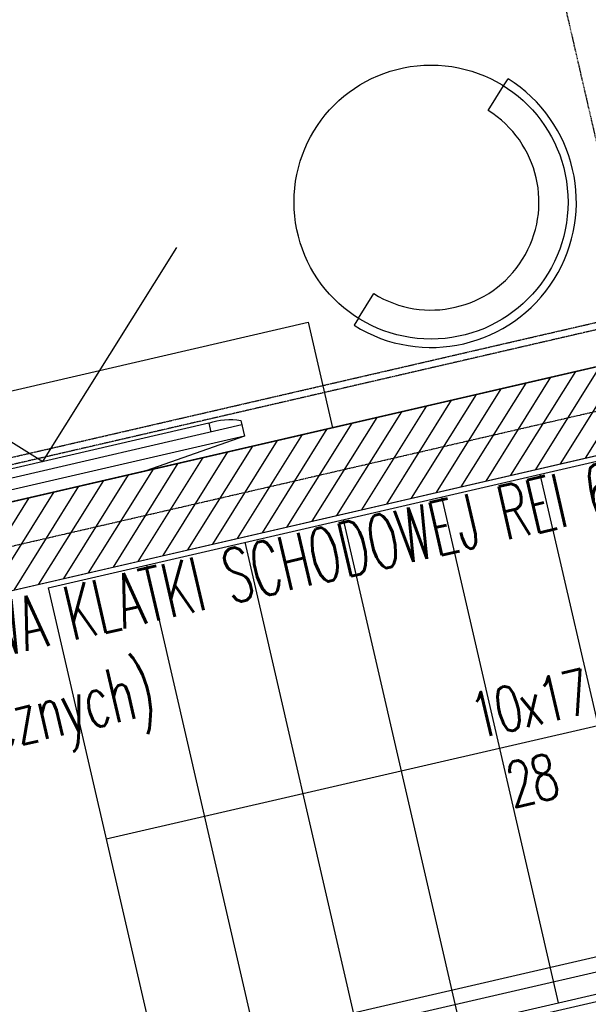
# Model space of a CAD drawing. Header units: millimetres. Extents: x 69081 to 158617, y -37521 to -9534.
# Tile 92 of 256: x 111371 to 111529, y -20267 to -19994. Entities that reach past the tile are written whole.
import ezdxf

# ---------------------------------------------------------------- set-up
doc = ezdxf.new("R2010")
doc.units = ezdxf.units.MM
for name, pattern in [('DASHED2', [0.375, 0.25, -0.125]), ('DO', [0.7999999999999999, 0.6, -0.1, 0, -0.1]), ('KRESKOWA-SREDNIA', [0.2, 0.12, -0.08])]:
    doc.linetypes.add(name, pattern=pattern)
for name, color, linetype in [('A-ARM', 8, 'Continuous'), ('A-MEB', 8, 'Continuous'), ('A-OSI', 8, 'DO'), ('A-SCH', 1, 'Continuous'), ('A-SCI', 7, 'Continuous'), ('B-widok', 9, 'Continuous'), ('JS_DŹWIG', 8, 'Continuous'), ('JS_p.poż.', 240, 'Continuous'), ('JS_SUFIT PODWIESZONY', 40, 'Continuous'), ('R-----OP', 1, 'Continuous')]:
    doc.layers.add(name, color=color, linetype=linetype)
doc.styles.add('ROMANS', font='romans.shx', dxfattribs={"height": 1})
doc.styles.get("Standard").update_dxf_attribs({"font": 'arial.ttf'})

# ---------------------------------------------------------------- blocks, each defined once
blk = doc.blocks.new('tv 50 cali')
at = {"layer": 'A-MEB'}
for p, q in [((57768.44425598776, -31219.84739304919), (57797.19804988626, -31216.64739304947)), ((57851.69046208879, -31216.64739304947), (57797.19804988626, -31216.64739304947)), ((57880.44425598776, -31219.84739304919), (57851.69046208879, -31216.64739304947)), ((57768.44425598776, -31224.29739304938), (57768.44425598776, -31219.84739304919)), ((57880.44425598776, -31219.84739304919), (57768.44425598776, -31219.84739304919)), ((57880.44425598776, -31224.29739304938), (57880.44425598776, -31219.84739304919)), ((57880.44425598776, -31223.04739304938), (57768.44425598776, -31223.04739304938)), ((57777.19804988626, -31225.54739304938), (57777.19804988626, -31223.04739304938)), ((57871.69046208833, -31225.54739304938), (57871.69046208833, -31223.04739304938)), ((57871.69046208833, -31225.54739304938), (57777.19804988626, -31225.54739304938))]:
    blk.add_line(p, q, dxfattribs=at)
blk.add_lwpolyline([(57774.94678130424, -31275.04486773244), (57824.4442559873, -31225.54739304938), (57873.94173067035, -31275.04486773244)], dxfattribs=at)
for centre, radius, start, end in [((57775.00960141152, -31209.59661152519), 16.10020925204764, 245.9345378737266, 277.8122104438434), ((57873.87891056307, -31209.59661152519), 16.10020925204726, 262.1877895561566, 294.0654621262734)]:
    blk.add_arc(centre, radius, start, end, dxfattribs=at)
blk = doc.blocks.new('LD_20081007085108_00000003')
for p, q in [((35, 40), (-35, 40)), ((-35, 40), (-35, 3)), ((35, 3), (35, 40)), ((40, 0), (-40, 0)), ((-40, 0), (-40, -5)), ((40, -5), (40, 0)), ((-40, -5), (40, -5)), ((15.5, -5), (-15.5, -5)), ((-15.5, -5), (-15.5, -5.25)), ((-15.5, -5.25), (15.5, -5.25)), ((15.5, -5.25), (15.5, -5))]:
    blk.add_line(p, q)
blk = doc.blocks.new('dzwig')
at = {"layer": 'JS_DŹWIG'}
h = blk.add_hatch(color=256, dxfattribs=at)
h.dxf.hatch_style = 1
edge = h.paths.add_edge_path()
edge.add_arc((31131.41491190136, -25105.22496340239), 8.483013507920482, 201.4432790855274, 67.19125009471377)
edge.add_line((31134.70340607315, -25097.40528794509), (31132.02374975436, -25098.64127885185))
edge.add_arc((31131.41491190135, -25105.22496340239), 6.611776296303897, 206.3619893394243, 84.71649884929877, ccw=False)
edge.add_line((31125.49071710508, -25108.16086220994), (31123.51909313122, -25108.32618318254))
for p, q in [((31035.21227706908, -25177.23528051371), (31035.21227706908, -25012.23528051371)), ((31035.21227706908, -25012.23528051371), (31285.21227706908, -25012.23528051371)), ((31076.96227706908, -25012.23528051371), (31076.96227706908, -25012.63528051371)), ((31086.96227706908, -25012.23528051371), (31076.96227706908, -25012.23528051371)), ((31076.96227706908, -25012.63528051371), (31086.96227706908, -25012.63528051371)), ((31081.16227706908, -25012.63528051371), (31079.46227706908, -25012.63528051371)), ((31079.46227706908, -25012.63528051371), (31079.46227706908, -25015.73528051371)), ((31082.76227706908, -25012.63528051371), (31081.16227706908, -25012.63528051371)), ((31081.16227706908, -25015.73528051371), (31081.16227706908, -25012.63528051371)), ((31084.46227706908, -25012.63528051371), (31082.76227706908, -25012.63528051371)), ((31082.76227706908, -25012.63528051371), (31082.76227706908, -25015.73528051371)), ((31084.46227706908, -25015.73528051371), (31084.46227706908, -25012.63528051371)), ((31086.96227706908, -25012.63528051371), (31086.96227706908, -25012.23528051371)), ((31223.46227706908, -25012.23528051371), (31223.46227706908, -25012.63528051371)), ((31233.46227706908, -25012.23528051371), (31223.46227706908, -25012.23528051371)), ((31223.46227706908, -25012.63528051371), (31233.46227706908, -25012.63528051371)), ((31227.66227706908, -25012.63528051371), (31225.96227706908, -25012.63528051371)), ((31225.96227706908, -25012.63528051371), (31225.96227706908, -25015.73528051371)), ((31229.26227706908, -25012.63528051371), (31227.66227706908, -25012.63528051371)), ((31227.66227706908, -25015.73528051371), (31227.66227706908, -25012.63528051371)), ((31230.96227706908, -25012.63528051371), (31229.26227706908, -25012.63528051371)), ((31229.26227706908, -25012.63528051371), (31229.26227706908, -25015.73528051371)), ((31230.96227706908, -25015.73528051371), (31230.96227706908, -25012.63528051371)), ((31233.46227706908, -25012.63528051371), (31233.46227706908, -25012.23528051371)), ((31285.21227706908, -25012.23528051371), (31285.21227706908, -25054.23528051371)), ((31085.71227706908, -25015.73528051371), (31078.21227706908, -25015.73528051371)), ((31078.21227706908, -25015.73528051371), (31078.21227706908, -25035.28528051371)), ((31085.71227706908, -25035.28528051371), (31085.71227706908, -25015.73528051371)), ((31094.61227706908, -25015.58528051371), (31094.61227706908, -25031.58528051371)), ((31101.61227706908, -25015.58528051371), (31094.61227706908, -25015.58528051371)), ((31101.61227706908, -25015.98528051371), (31101.61227706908, -25015.58528051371)), ((31155.21227706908, -25033.68528051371), (31155.21227706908, -25013.48528051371)), ((31215.81227706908, -25015.58528051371), (31208.81227706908, -25015.58528051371)), ((31208.81227706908, -25015.58528051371), (31208.81227706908, -25015.98528051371)), ((31215.81227706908, -25031.58528051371), (31215.81227706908, -25015.58528051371)), ((31232.21227706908, -25015.73528051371), (31224.71227706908, -25015.73528051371)), ((31224.71227706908, -25015.73528051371), (31224.71227706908, -25035.28528051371)), ((31232.21227706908, -25035.28528051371), (31232.21227706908, -25015.73528051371)), ((31093.60170018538, -25017.57858285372), (31090.60251061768, -25021.7774472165)), ((31090.62285395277, -25021.7919781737), (31093.62204352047, -25017.59311381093)), ((31093.62204352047, -25017.59311381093), (31093.60170018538, -25017.57858285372)), ((31094.61227706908, -25017.58528051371), (31093.61227706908, -25017.58528051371)), ((31093.61227706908, -25017.58528051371), (31093.61227706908, -25029.58528051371)), ((31094.61227706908, -25029.58528051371), (31094.61227706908, -25017.58528051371)), ((31095.01227706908, -25031.18528051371), (31095.01227706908, -25015.98528051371)), ((31095.01227706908, -25015.98528051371), (31101.61227706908, -25015.98528051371)), ((31208.81227706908, -25015.98528051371), (31215.41227706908, -25015.98528051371)), ((31215.41227706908, -25015.98528051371), (31215.41227706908, -25031.18528051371)), ((31216.81227706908, -25017.58528051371), (31215.81227706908, -25017.58528051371)), ((31215.81227706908, -25017.58528051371), (31215.81227706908, -25029.58528051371)), ((31216.82285395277, -25017.57858285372), (31216.80251061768, -25017.59311381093)), ((31216.80251061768, -25017.59311381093), (31219.80170018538, -25021.7919781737)), ((31216.81227706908, -25029.58528051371), (31216.81227706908, -25017.58528051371)), ((31219.82204352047, -25021.7774472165), (31216.82285395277, -25017.57858285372)), ((31085.71227706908, -25023.63528051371), (31224.71227706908, -25023.63528051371)), ((31090.60251061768, -25021.7774472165), (31090.62285395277, -25021.7919781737)), ((31090.61227706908, -25021.76028051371), (31090.61227706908, -25022.11028051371)), ((31093.61227706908, -25021.76028051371), (31090.61227706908, -25021.76028051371)), ((31090.61227706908, -25022.11028051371), (31093.61227706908, -25022.11028051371)), ((31093.61227706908, -25022.11028051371), (31093.61227706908, -25021.76028051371)), ((31219.81227706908, -25021.76028051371), (31216.81227706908, -25021.76028051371)), ((31216.81227706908, -25021.76028051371), (31216.81227706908, -25022.11028051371)), ((31216.81227706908, -25022.11028051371), (31219.81227706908, -25022.11028051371)), ((31219.80170018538, -25021.7919781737), (31219.82204352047, -25021.7774472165)), ((31219.81227706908, -25022.11028051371), (31219.81227706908, -25021.76028051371)), ((31263.91226620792, -25022.73528051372), (31263.91226620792, -25158.73528051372)), ((31271.41226620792, -25022.73528051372), (31263.91226620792, -25022.73528051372)), ((31271.41226620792, -25158.73528051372), (31271.41226620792, -25022.73528051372)), ((31274.41226620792, -25158.73528051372), (31274.41226620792, -25022.73528051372)), ((31274.41226620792, -25022.73528051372), (31281.91226620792, -25022.73528051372)), ((31281.91226620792, -25022.73528051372), (31281.91226620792, -25158.73528051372)), ((31090.62285395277, -25025.37858285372), (31090.60251061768, -25025.39311381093)), ((31090.60251061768, -25025.39311381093), (31093.60170018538, -25029.5919781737)), ((31090.61227706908, -25025.06028051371), (31090.61227706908, -25025.41028051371)), ((31093.61227706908, -25025.06028051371), (31090.61227706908, -25025.06028051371)), ((31090.61227706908, -25025.41028051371), (31093.61227706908, -25025.41028051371)), ((31093.62204352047, -25029.5774472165), (31090.62285395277, -25025.37858285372)), ((31093.61227706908, -25025.41028051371), (31093.61227706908, -25025.06028051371)), ((31219.80170018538, -25025.37858285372), (31216.80251061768, -25029.5774472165)), ((31219.81227706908, -25025.06028051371), (31216.81227706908, -25025.06028051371)), ((31216.81227706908, -25025.06028051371), (31216.81227706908, -25025.41028051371)), ((31216.81227706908, -25025.41028051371), (31219.81227706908, -25025.41028051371)), ((31216.82285395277, -25029.5919781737), (31219.82204352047, -25025.39311381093)), ((31219.82204352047, -25025.39311381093), (31219.80170018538, -25025.37858285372)), ((31219.81227706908, -25025.41028051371), (31219.81227706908, -25025.06028051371)), ((31093.60170018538, -25029.5919781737), (31093.62204352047, -25029.5774472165)), ((31093.61227706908, -25029.58528051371), (31094.61227706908, -25029.58528051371)), ((31094.61227706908, -25031.58528051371), (31101.61227706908, -25031.58528051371)), ((31101.61227706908, -25031.18528051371), (31095.01227706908, -25031.18528051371)), ((31101.61227706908, -25031.58528051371), (31101.61227706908, -25031.18528051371)), ((31215.41227706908, -25031.18528051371), (31208.81227706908, -25031.18528051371)), ((31208.81227706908, -25031.18528051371), (31208.81227706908, -25031.58528051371)), ((31208.81227706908, -25031.58528051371), (31215.81227706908, -25031.58528051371)), ((31215.81227706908, -25029.58528051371), (31216.81227706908, -25029.58528051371)), ((31216.80251061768, -25029.5774472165), (31216.82285395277, -25029.5919781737)), ((31224.71227706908, -25034.73528051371), (31085.71227706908, -25034.73528051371)), ((31085.71227706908, -25034.73528051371), (31085.71227706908, -25035.28528051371)), ((31224.71227706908, -25035.28528051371), (31224.71227706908, -25034.73528051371)), ((31078.21227706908, -25035.38528051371), (31078.21227706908, -25037.73528051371)), ((31078.21227706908, -25037.73528051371), (31085.71227706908, -25037.73528051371)), ((31085.71227706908, -25035.38528051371), (31085.71227706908, -25037.73528051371)), ((31085.71227706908, -25037.73528051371), (31085.71227706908, -25035.38528051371)), ((31085.71227706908, -25037.73528051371), (31224.71227706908, -25037.73528051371)), ((31181.71227706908, -25037.73528051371), (31177.21227706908, -25037.73528051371)), ((31224.71227706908, -25037.73528051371), (31224.71227706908, -25035.38528051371)), ((31224.71227706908, -25035.38528051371), (31224.71227706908, -25037.73528051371)), ((31224.71227706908, -25037.73528051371), (31232.21227706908, -25037.73528051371)), ((31232.21227706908, -25037.73528051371), (31232.21227706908, -25035.38528051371)), ((31155.21227706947, -25174.33494437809), (31155.21227706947, -25038.83494437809)), ((31177.21227706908, -25177.23528051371), (31177.21227706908, -25038.73528051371)), ((31057.71227706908, -25049.03528051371), (31057.71227706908, -25042.03528051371)), ((31057.71227706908, -25042.03528051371), (31064.71227706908, -25042.03528051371)), ((31064.71227706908, -25042.03528051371), (31064.71227706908, -25049.03528051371)), ((31149.01227706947, -25066.83494437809), (31149.01227706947, -25042.83494437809)), ((31149.01227706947, -25042.83494437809), (31161.41227706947, -25042.83494437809)), ((31161.41227706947, -25042.83494437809), (31161.41227706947, -25066.83494437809)), ((31163.71227706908, -25042.58528051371), (31163.21227706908, -25042.58528051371)), ((31163.21227706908, -25042.58528051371), (31163.21227706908, -25046.58528051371)), ((31163.71227706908, -25047.08528051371), (31163.71227706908, -25042.58528051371)), ((31168.71932665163, -25040.63455011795), (31173.71932665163, -25040.63455011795)), ((31171.20557940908, -25045.72470363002), (31175.40444377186, -25042.72551406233)), ((31175.41897472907, -25042.74585739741), (31171.2201103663, -25045.74504696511)), ((31173.71932665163, -25040.63455011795), (31179.71932665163, -25040.63455011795)), ((31175.38727706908, -25042.73528051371), (31175.73727706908, -25042.73528051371)), ((31175.38727706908, -25045.73528051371), (31175.38727706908, -25042.73528051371)), ((31175.40444377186, -25042.72551406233), (31175.41897472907, -25042.74585739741)), ((31175.73727706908, -25042.73528051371), (31175.73727706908, -25045.73528051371)), ((31178.68727706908, -25042.73528051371), (31179.03727706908, -25042.73528051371)), ((31178.68727706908, -25045.73528051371), (31178.68727706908, -25042.73528051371)), ((31179.00557940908, -25042.74585739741), (31179.02011036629, -25042.72551406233)), ((31183.20444377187, -25045.74504696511), (31179.00557940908, -25042.74585739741)), ((31179.02011036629, -25042.72551406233), (31183.21897472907, -25045.72470363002)), ((31179.03727706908, -25042.73528051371), (31179.03727706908, -25045.73528051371)), ((31179.71932665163, -25040.63455011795), (31184.71932665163, -25040.63455011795)), ((31191.21227706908, -25042.58528051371), (31190.71227706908, -25042.58528051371)), ((31190.71227706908, -25042.58528051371), (31190.71227706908, -25047.08528051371)), ((31191.21227706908, -25046.58528051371), (31191.21227706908, -25042.58528051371)), ((31245.71227706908, -25042.03528051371), (31245.71227706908, -25049.03528051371)), ((31252.71227706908, -25042.03528051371), (31245.71227706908, -25042.03528051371)), ((31252.71227706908, -25049.03528051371), (31252.71227706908, -25042.03528051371)), ((31058.46227706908, -25045.83528051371), (31058.46227706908, -25045.23528051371)), ((31058.46227706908, -25045.23528051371), (31154.36227706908, -25045.23528051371)), ((31154.36227706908, -25045.83528051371), (31058.46227706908, -25045.83528051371)), ((31154.36227706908, -25045.23528051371), (31154.36227706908, -25045.83528051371)), ((31171.2201103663, -25045.74504696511), (31171.20557940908, -25045.72470363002)), ((31171.21227706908, -25046.73528051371), (31171.21227706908, -25045.73528051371)), ((31171.21227706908, -25045.73528051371), (31183.21227706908, -25045.73528051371)), ((31179.03727706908, -25045.73528051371), (31178.68727706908, -25045.73528051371)), ((31183.21897472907, -25045.72470363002), (31183.20444377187, -25045.74504696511)), ((31183.21227706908, -25045.73528051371), (31183.21227706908, -25046.73528051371)), ((31251.96227706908, -25045.23528051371), (31200.06227706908, -25045.23528051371)), ((31200.06227706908, -25045.23528051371), (31200.06227706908, -25045.83528051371)), ((31200.06227706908, -25045.83528051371), (31201.36227706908, -25045.83528051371)), ((31200.06227706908, -25045.83528051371), (31251.96227706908, -25045.83528051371)), ((31203.06227706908, -25045.83528051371), (31206.06227706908, -25045.83528051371)), ((31251.96227706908, -25045.83528051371), (31251.96227706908, -25045.23528051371)), ((31057.71227706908, -25048.33528051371), (31064.71227706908, -25048.33528051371)), ((31147.21227706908, -25047.08528051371), (31147.21227706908, -25048.08528051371)), ((31207.21227706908, -25047.08528051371), (31147.21227706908, -25047.08528051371)), ((31147.21227706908, -25048.08528051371), (31207.21227706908, -25048.08528051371)), ((31163.21227706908, -25046.58528051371), (31159.21227706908, -25046.58528051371)), ((31159.21227706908, -25046.58528051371), (31159.21227706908, -25047.08528051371)), ((31159.21227706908, -25047.08528051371), (31163.71227706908, -25047.08528051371)), ((31187.71227706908, -25046.73528051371), (31166.71227706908, -25046.73528051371)), ((31166.71227706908, -25046.73528051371), (31166.71227706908, -25049.93528051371)), ((31184.21227706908, -25048.08528051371), (31170.21227706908, -25048.08528051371)), ((31170.21227706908, -25048.08528051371), (31170.21227706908, -25049.93528051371)), ((31183.21227706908, -25046.73528051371), (31171.21227706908, -25046.73528051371)), ((31176.38732502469, -25046.02745444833), (31176.38732502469, -25051.02745444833)), ((31184.21227706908, -25049.93528051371), (31184.21227706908, -25048.08528051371)), ((31187.71227706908, -25049.93528051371), (31187.71227706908, -25046.73528051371)), ((31190.71227706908, -25047.08528051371), (31195.21227706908, -25047.08528051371)), ((31195.21227706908, -25046.58528051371), (31191.21227706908, -25046.58528051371)), ((31195.21227706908, -25047.08528051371), (31195.21227706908, -25046.58528051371)), ((31207.21227706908, -25048.08528051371), (31207.21227706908, -25047.08528051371)), ((31252.71227706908, -25048.33528051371), (31245.71227706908, -25048.33528051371)), ((31155.21227706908, -25049.93528051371), (31049.91227706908, -25049.93528051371)), ((31049.91227706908, -25049.93528051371), (31049.91227706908, -25160.53528051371)), ((31050.21227706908, -25160.23528051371), (31050.21227706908, -25050.23528051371)), ((31050.21227706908, -25050.23528051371), (31155.21227706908, -25050.23528051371)), ((31064.71227706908, -25049.03528051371), (31057.71227706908, -25049.03528051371)), ((31260.51227706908, -25049.93528051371), (31155.21227706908, -25049.93528051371)), ((31155.21227706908, -25050.23528051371), (31260.21227706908, -25050.23528051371)), ((31176.38732502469, -25051.02745444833), (31176.38732502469, -25058.52745444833)), ((31245.71227706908, -25049.03528051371), (31252.71227706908, -25049.03528051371)), ((31260.21227706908, -25050.23528051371), (31260.21227706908, -25066.53528051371)), ((31260.51227706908, -25066.53528051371), (31260.51227706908, -25049.93528051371)), ((31165.41227706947, -25054.83494437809), (31145.01227706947, -25054.83494437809)), ((31285.21227706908, -25169.23528051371), (31285.21227706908, -25054.23528051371)), ((31285.21227706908, -25054.23528051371), (31300.21227706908, -25054.23528051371)), ((31300.21227706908, -25054.23528051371), (31285.21227706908, -25054.23528051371)), ((31285.21227706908, -25054.23528051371), (31285.21227706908, -25056.73528051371)), ((31285.21227706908, -25056.73528051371), (31300.21227706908, -25056.73528051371)), ((31300.21227706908, -25056.73528051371), (31300.21227706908, -25054.23528051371)), ((31161.41227706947, -25066.83494437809), (31149.01227706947, -25066.83494437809)), ((31260.21227706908, -25066.53528051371), (31260.51227706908, -25066.53528051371)), ((31267.61226620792, -25067.33575663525), (31267.61226620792, -25110.59506703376)), ((31287.41226620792, -25157.03528051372), (31287.41226620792, -25066.43528051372)), ((31287.41226620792, -25066.43528051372), (31287.41226620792, -25073.57662887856)), ((31266.24921195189, -25088.11668605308), (31264.02491722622, -25088.11668605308)), ((31281.78935616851, -25088.11668605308), (31279.46506144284, -25088.11668605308)), ((31260.21227706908, -25105.23528051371), (31050.21227706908, -25105.23528051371)), ((31260.21227706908, -25110.54194957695), (31260.21227706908, -25113.06083586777)), ((31259.22866237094, -25111.73528051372), (31286.41226620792, -25111.73528051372)), ((31271.31226620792, -25112.35075663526), (31271.31226620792, -25156.09539144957)), ((31269.94921195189, -25133.50101046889), (31267.62491722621, -25133.50101046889)), ((31278.13970716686, -25133.73528051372), (31276.11345338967, -25133.73528051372)), ((31149.01227706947, -25170.33494437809), (31149.01227706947, -25146.33494437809)), ((31149.01227706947, -25146.33494437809), (31161.41227706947, -25146.33494437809)), ((31161.41227706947, -25146.33494437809), (31161.41227706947, -25170.33494437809)), ((31176.38732502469, -25159.02216448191), (31176.38732502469, -25151.52216448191)), ((31260.21227706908, -25156.93528051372), (31260.21227706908, -25160.23528051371)), ((31260.51227706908, -25156.93528051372), (31260.21227706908, -25156.93528051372)), ((31260.51227706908, -25160.53528051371), (31260.51227706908, -25156.93528051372)), ((31049.91227706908, -25160.53528051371), (31155.21227706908, -25160.53528051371)), ((31155.21227706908, -25160.23528051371), (31050.21227706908, -25160.23528051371)), ((31165.41227706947, -25158.33494437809), (31145.01227706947, -25158.33494437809)), ((31260.21227706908, -25160.23528051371), (31155.21227706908, -25160.23528051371)), ((31155.21227706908, -25160.53528051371), (31260.51227706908, -25160.53528051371)), ((31166.71227706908, -25163.73528051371), (31166.71227706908, -25160.53528051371)), ((31170.21227706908, -25160.53528051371), (31170.21227706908, -25162.38528051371)), ((31176.38732502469, -25164.02216448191), (31176.38732502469, -25159.02216448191)), ((31184.21227706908, -25162.38528051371), (31184.21227706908, -25160.53528051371)), ((31187.71227706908, -25160.53528051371), (31187.71227706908, -25163.73528051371)), ((31220.06227706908, -25160.23528051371), (31219.96227706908, -25160.23528051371)), ((31219.96227706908, -25160.23528051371), (31219.96227706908, -25165.23528051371)), ((31220.06227706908, -25165.13528051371), (31220.06227706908, -25160.23528051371)), ((31237.71227706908, -25159.93528051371), (31226.71227706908, -25159.93528051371)), ((31226.71227706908, -25159.93528051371), (31226.71227706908, -25160.23528051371)), ((31226.71227706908, -25160.23528051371), (31237.71227706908, -25160.23528051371)), ((31227.96227706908, -25160.53528051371), (31227.96227706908, -25161.73528051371)), ((31233.31227706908, -25159.91028051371), (31231.11227706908, -25159.91028051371)), ((31231.11227706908, -25159.91028051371), (31231.11227706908, -25159.93528051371)), ((31231.11227706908, -25159.93528051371), (31233.31227706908, -25159.93528051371)), ((31233.31227706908, -25159.93528051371), (31233.31227706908, -25159.91028051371)), ((31236.46227706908, -25161.73528051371), (31236.46227706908, -25160.53528051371)), ((31237.71227706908, -25160.23528051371), (31237.71227706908, -25159.93528051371)), ((31244.46227706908, -25160.23528051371), (31244.36227706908, -25160.23528051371)), ((31244.36227706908, -25160.23528051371), (31244.36227706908, -25165.13528051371)), ((31244.46227706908, -25165.23528051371), (31244.46227706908, -25160.23528051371)), ((31271.41226620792, -25158.73528051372), (31263.91226620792, -25158.73528051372)), ((31274.41226620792, -25158.73528051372), (31281.91226620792, -25158.73528051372)), ((31064.71227706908, -25161.43528051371), (31057.71227706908, -25161.43528051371)), ((31057.71227706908, -25161.43528051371), (31057.71227706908, -25168.43528051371)), ((31057.71227706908, -25162.13528051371), (31064.71227706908, -25162.13528051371)), ((31064.71227706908, -25168.43528051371), (31064.71227706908, -25161.43528051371)), ((31147.21227706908, -25163.38528051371), (31147.21227706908, -25162.38528051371)), ((31147.21227706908, -25162.38528051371), (31207.21227706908, -25162.38528051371)), ((31170.21227706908, -25162.38528051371), (31184.21227706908, -25162.38528051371)), ((31207.21227706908, -25162.38528051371), (31207.21227706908, -25163.38528051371)), ((31227.96227706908, -25161.73528051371), (31236.46227706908, -25161.73528051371)), ((31245.71227706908, -25168.43528051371), (31245.71227706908, -25161.43528051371)), ((31245.71227706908, -25161.43528051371), (31252.71227706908, -25161.43528051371)), ((31252.71227706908, -25162.13528051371), (31245.71227706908, -25162.13528051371)), ((31252.71227706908, -25161.43528051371), (31252.71227706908, -25168.43528051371)), ((31058.46227706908, -25164.63528051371), (31058.46227706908, -25165.23528051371)), ((31154.36227706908, -25164.63528051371), (31058.46227706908, -25164.63528051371)), ((31058.46227706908, -25165.23528051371), (31154.36227706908, -25165.23528051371)), ((31207.21227706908, -25163.38528051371), (31147.21227706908, -25163.38528051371)), ((31154.36227706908, -25165.23528051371), (31154.36227706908, -25164.63528051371)), ((31159.21227706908, -25163.38528051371), (31159.21227706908, -25163.88528051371)), ((31163.71227706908, -25163.38528051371), (31159.21227706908, -25163.38528051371)), ((31159.21227706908, -25163.88528051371), (31163.21227706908, -25163.88528051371)), ((31163.21227706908, -25163.88528051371), (31163.21227706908, -25167.88528051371)), ((31163.71227706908, -25167.88528051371), (31163.71227706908, -25163.38528051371)), ((31187.71227706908, -25163.73528051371), (31166.71227706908, -25163.73528051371)), ((31171.2201103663, -25164.72551406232), (31171.20557940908, -25164.7458573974)), ((31171.20557940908, -25164.7458573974), (31175.40444377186, -25167.7450469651)), ((31183.21227706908, -25163.73528051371), (31171.21227706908, -25163.73528051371)), ((31171.21227706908, -25163.73528051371), (31171.21227706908, -25164.73528051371)), ((31171.21227706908, -25164.73528051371), (31183.21227706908, -25164.73528051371)), ((31175.41897472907, -25167.72470363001), (31171.2201103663, -25164.72551406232)), ((31175.38727706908, -25164.73528051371), (31175.38727706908, -25167.73528051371)), ((31175.73727706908, -25167.73528051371), (31175.73727706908, -25164.73528051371)), ((31179.03727706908, -25164.73528051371), (31178.68727706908, -25164.73528051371)), ((31178.68727706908, -25164.73528051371), (31178.68727706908, -25167.73528051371)), ((31183.20444377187, -25164.72551406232), (31179.00557940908, -25167.72470363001)), ((31179.02011036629, -25167.7450469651), (31183.21897472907, -25164.7458573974)), ((31179.03727706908, -25167.73528051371), (31179.03727706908, -25164.73528051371)), ((31183.21897472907, -25164.7458573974), (31183.20444377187, -25164.72551406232)), ((31183.21227706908, -25164.73528051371), (31183.21227706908, -25163.73528051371)), ((31195.21227706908, -25163.38528051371), (31190.71227706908, -25163.38528051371)), ((31190.71227706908, -25163.38528051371), (31190.71227706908, -25167.88528051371)), ((31191.21227706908, -25163.88528051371), (31195.21227706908, -25163.88528051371)), ((31191.21227706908, -25167.88528051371), (31191.21227706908, -25163.88528051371)), ((31195.21227706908, -25163.88528051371), (31195.21227706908, -25163.38528051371)), ((31200.06227706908, -25165.23528051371), (31200.06227706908, -25164.63528051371)), ((31200.06227706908, -25164.63528051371), (31251.96227706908, -25164.63528051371)), ((31251.96227706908, -25165.23528051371), (31200.06227706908, -25165.23528051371)), ((31219.96227706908, -25165.23528051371), (31244.46227706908, -25165.23528051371)), ((31244.36227706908, -25165.13528051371), (31220.06227706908, -25165.13528051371)), ((31251.96227706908, -25164.63528051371), (31251.96227706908, -25165.23528051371)), ((31057.71227706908, -25168.43528051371), (31064.71227706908, -25168.43528051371)), ((31163.21227706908, -25167.88528051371), (31163.71227706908, -25167.88528051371)), ((31175.38727706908, -25167.73528051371), (31175.73727706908, -25167.73528051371)), ((31175.40444377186, -25167.7450469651), (31175.41897472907, -25167.72470363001)), ((31178.68727706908, -25167.73528051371), (31179.03727706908, -25167.73528051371)), ((31179.00557940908, -25167.72470363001), (31179.02011036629, -25167.7450469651)), ((31190.71227706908, -25167.88528051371), (31191.21227706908, -25167.88528051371)), ((31252.71227706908, -25168.43528051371), (31245.71227706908, -25168.43528051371)), ((31300.21227706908, -25166.73528051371), (31285.21227706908, -25166.73528051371)), ((31285.21227706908, -25166.73528051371), (31285.21227706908, -25169.23528051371)), ((31300.21227706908, -25169.23528051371), (31300.21227706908, -25166.73528051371)), ((31161.41227706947, -25170.33494437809), (31149.01227706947, -25170.33494437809)), ((31168.71932665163, -25169.54636544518), (31173.71932665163, -25169.54636544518)), ((31173.71932665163, -25169.54636544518), (31179.71932665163, -25169.54636544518)), ((31179.71932665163, -25169.54636544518), (31184.71932665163, -25169.54636544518)), ((31300.21227706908, -25169.23528051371), (31285.21227706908, -25169.23528051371)), ((31285.21227706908, -25169.23528051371), (31285.21227706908, -25177.23528051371)), ((31285.21227706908, -25169.23528051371), (31300.21227706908, -25169.23528051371)), ((31185.21227706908, -25172.83528051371), (31169.21227706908, -25172.83528051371)), ((31169.21227706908, -25172.83528051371), (31169.21227706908, -25173.23528051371)), ((31169.21227706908, -25173.23528051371), (31185.21227706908, -25173.23528051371)), ((31185.21227706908, -25173.23528051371), (31169.21227706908, -25173.23528051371)), ((31169.21227706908, -25173.23528051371), (31169.21227706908, -25177.23528051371)), ((31181.71227706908, -25172.73528051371), (31177.21227706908, -25172.73528051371)), ((31185.21227706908, -25173.23528051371), (31185.21227706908, -25172.83528051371)), ((31185.21227706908, -25177.23528051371), (31185.21227706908, -25173.23528051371)), ((31285.21227706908, -25177.23528051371), (31035.21227706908, -25177.23528051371)), ((31169.21227706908, -25177.23528051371), (31185.21227706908, -25177.23528051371))]:
    blk.add_line(p, q, dxfattribs=at)
for points in [[(31161.46227706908, -25015.38528051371), (31161.46227706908, -25031.88528051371), (31148.96227706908, -25031.88528051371), (31148.96227706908, -25015.38528051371)], [(31095.01227706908, -25031.18528051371), (31095.01227706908, -25015.98528051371), (31215.41227706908, -25015.98528051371), (31215.41227706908, -25031.18528051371)], [(31281.91226620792, -25022.73528051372), (31281.91226620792, -25016.53668051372), (31274.41226620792, -25016.53668051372), (31274.41226620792, -25022.73528051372)], [(31284.31226620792, -25016.53529832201), (31281.91226620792, -25016.53529832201), (31281.91226620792, -25056.73528051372), (31284.31226620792, -25056.73528051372)], [(31271.41226620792, -25022.73528051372), (31271.41226620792, -25019.23528051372), (31263.91226620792, -25019.23528051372), (31263.91226620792, -25022.73528051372)], [(31051.91227706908, -25049.93528051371), (31051.71227706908, -25049.93528051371), (31051.71227706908, -25048.63528051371), (31048.61227706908, -25048.63528051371), (31048.61227706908, -25051.73528051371), (31049.91227706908, -25051.73528051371), (31049.91227706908, -25051.93528051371), (31048.41227706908, -25051.93528051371), (31048.41227706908, -25048.43528051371), (31051.91227706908, -25048.43528051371)], [(31258.51162801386, -25049.93528051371), (31258.71162801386, -25049.93528051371), (31258.71162801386, -25048.63528051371), (31261.81162801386, -25048.63528051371), (31261.81162801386, -25051.73528051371), (31260.51162801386, -25051.73528051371), (31260.51162801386, -25051.93528051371), (31262.01162801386, -25051.93528051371), (31262.01162801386, -25048.43528051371), (31258.51162801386, -25048.43528051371)], [(31051.91227706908, -25160.53528051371), (31051.71227706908, -25160.53528051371), (31051.71227706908, -25161.83528051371), (31048.61227706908, -25161.83528051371), (31048.61227706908, -25158.73528051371), (31049.91227706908, -25158.73528051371), (31049.91227706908, -25158.53528051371), (31048.41227706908, -25158.53528051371), (31048.41227706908, -25162.03528051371), (31051.91227706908, -25162.03528051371)], [(31258.51162801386, -25160.53528051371), (31258.71162801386, -25160.53528051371), (31258.71162801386, -25161.83528051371), (31261.81162801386, -25161.83528051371), (31261.81162801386, -25158.73528051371), (31260.51162801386, -25158.73528051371), (31260.51162801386, -25158.53528051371), (31262.01162801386, -25158.53528051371), (31262.01162801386, -25162.03528051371), (31258.51162801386, -25162.03528051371)], [(31169.21227706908, -25173.13528051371), (31185.21227706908, -25173.13528051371), (31185.21227706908, -25172.73528051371), (31169.21227706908, -25172.73528051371)]]:
    blk.add_lwpolyline(points, close=True, dxfattribs=at)
for points in [[(31085.71227706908, -25020.13528051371), (31085.71227706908, -25027.13528051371), (31086.41227706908, -25027.13528051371, 0.414213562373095), (31086.56227706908, -25026.98528051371), (31086.56227706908, -25024.18528051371, -0.414213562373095), (31086.71227706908, -25024.03528051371), (31089.16227706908, -25024.03528051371), (31089.21227706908, -25024.08528051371), (31092.56227706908, -25024.08528051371, 0.414213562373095), (31092.71227706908, -25023.93528051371), (31092.71227706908, -25023.33528051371, 0.414213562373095), (31092.56227706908, -25023.18528051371), (31089.21227706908, -25023.18528051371), (31089.16227706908, -25023.23528051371), (31086.72958919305, -25023.23528051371, -0.414213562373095), (31086.57958919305, -25023.08528051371), (31086.57958919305, -25020.33528051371, 0.414213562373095), (31086.42958919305, -25020.18528051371), (31085.71227706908, -25020.18528051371)], [(31224.71227706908, -25027.13528051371), (31224.71227706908, -25020.13528051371), (31224.01227706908, -25020.13528051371, 0.414213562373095), (31223.86227706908, -25020.28528051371), (31223.86227706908, -25023.08528051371, -0.414213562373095), (31223.71227706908, -25023.23528051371), (31221.26227706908, -25023.23528051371), (31221.21227706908, -25023.18528051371), (31217.86227706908, -25023.18528051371, 0.414213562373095), (31217.71227706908, -25023.33528051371), (31217.71227706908, -25023.93528051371, 0.414213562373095), (31217.86227706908, -25024.08528051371), (31221.21227706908, -25024.08528051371), (31221.26227706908, -25024.03528051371), (31223.6949649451, -25024.03528051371, -0.414213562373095), (31223.8449649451, -25024.18528051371), (31223.8449649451, -25026.93528051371, 0.414213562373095), (31223.9949649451, -25027.08528051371), (31224.71227706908, -25027.08528051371)]]:
    blk.add_lwpolyline(points, format="xyb", dxfattribs=at)
for points in [[(31265.31201709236, -25022.73528051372), (31265.31201709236, -25065.73575663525)], [(31266.31201709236, -25022.73528051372), (31266.31201709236, -25065.73575663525)], [(31269.01201709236, -25110.73508105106), (31269.01201709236, -25022.73528051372)], [(31270.01201709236, -25110.73508105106), (31270.01201709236, -25022.73528051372)], [(31275.96351532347, -25110.73508105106), (31275.96351532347, -25022.73528051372)], [(31276.96351532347, -25110.73508105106), (31276.96351532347, -25022.73528051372)], [(31279.36351532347, -25022.73528051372), (31279.36351532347, -25065.74922863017)], [(31280.36351532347, -25022.73528051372), (31280.36351532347, -25065.74922863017)], [(31278.21226620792, -25110.65275663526), (31278.21226620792, -25065.74922863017), (31281.26226620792, -25065.74922863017)], [(31117.55502391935, -25107.14973280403), (31128.16101019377, -25106.25320739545), (31128.3322681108, -25098.71275110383), (31135.95324858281, -25095.11389681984), (31134.58318469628, -25091.68641650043)], [(31124.73585038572, -25106.25320739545), (31124.72961808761, -25099.77587887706)], [(31274.51226620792, -25156.00275663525), (31274.51226620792, -25110.73508105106), (31277.71226620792, -25110.73508105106)], [(31265.31201709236, -25158.73528051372), (31265.31201709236, -25112.23528051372)], [(31266.31201709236, -25158.73528051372), (31266.31201709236, -25112.23528051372)], [(31279.36351532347, -25158.73528051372), (31279.36351532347, -25112.23528051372)], [(31280.36351532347, -25158.73528051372), (31280.36351532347, -25112.23528051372)], [(31269.01201709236, -25158.73528051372), (31269.01201709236, -25157.73560492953)], [(31270.01201709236, -25158.73528051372), (31270.01201709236, -25157.73560492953)], [(31275.96351532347, -25157.73528051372), (31275.96351532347, -25158.73528051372)], [(31276.96351532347, -25157.73528051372), (31276.96351532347, -25158.73528051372)], [(31284.06226620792, -25166.23528051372), (31284.06226620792, -25165.33528051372), (31274.36226620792, -25165.33528051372), (31274.36226620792, -25159.23528051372)], [(31169.21227706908, -25173.13528051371), (31169.21227706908, -25177.23528051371), (31185.21227706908, -25177.23528051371), (31185.21227706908, -25173.13528051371)]]:
    blk.add_lwpolyline(points, dxfattribs=at)
for points in [[(31176.41227706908, -25044.83528051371), (31176.41227706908, -25041.03528051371), (31176.71227706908, -25040.73528051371), (31176.71227706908, -25039.13528051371, 0.4142135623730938), (31176.31227706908, -25038.73528051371), (31173.09008906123, -25038.55627006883, -0.3980502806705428), (31172.71227706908, -25038.15688592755), (31172.71227706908, -25037.73528051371), (31181.71227706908, -25037.73528051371), (31181.71227706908, -25038.15688592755, -0.3980502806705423), (31181.33446507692, -25038.55627006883), (31178.11227706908, -25038.73528051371, 0.4142135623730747), (31177.71227706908, -25039.13528051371), (31177.71227706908, -25040.73528051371), (31178.01227706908, -25041.03528051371), (31178.01227706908, -25044.83528051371, -0.414213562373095), (31177.61227706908, -25045.23528051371), (31176.81227706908, -25045.23528051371, -0.414213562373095)], [(31287.01226620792, -25066.53528051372), (31282.31226620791, -25066.53528051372, -0.414213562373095), (31282.11226620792, -25066.33528051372), (31282.11226620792, -25064.93528051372), (31281.91226620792, -25064.93528051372), (31281.91226620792, -25066.43528051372, 0.4142135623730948), (31282.21226620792, -25066.73528051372), (31287.11226620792, -25066.73528051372, 0.414213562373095), (31287.41226620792, -25066.43528051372), (31287.41226620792, -25057.03528051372, 0.414213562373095), (31287.11226620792, -25056.73528051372), (31284.41226620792, -25056.73528051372, 0.414213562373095), (31284.11226620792, -25057.03528051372), (31284.11226620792, -25058.23528051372), (31284.31226620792, -25058.23528051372), (31284.31226620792, -25057.13528051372, -0.4142135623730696), (31284.51226620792, -25056.93528051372), (31287.01226620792, -25056.93528051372, -0.414213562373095), (31287.21226620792, -25057.13528051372), (31287.21226620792, -25066.33528051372, -0.414213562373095)], [(31278.36226620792, -25110.65275663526), (31278.36226620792, -25111.93528051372, 0.4142135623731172), (31278.51226620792, -25112.08528051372), (31281.11226620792, -25112.08528051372, 0.4142135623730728), (31281.26226620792, -25111.93528051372), (31281.26226620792, -25064.39809159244, -0.414213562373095), (31281.61226620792, -25064.04809159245), (31282.31671466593, -25064.04809159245, -0.414213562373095), (31282.66671466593, -25064.39809159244), (31282.66671466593, -25065.79809159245), (31282.51671466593, -25065.79809159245), (31282.51671466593, -25064.39809159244, 0.414213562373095), (31282.31671466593, -25064.19809159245), (31281.61226620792, -25064.19809159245, 0.414213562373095), (31281.41226620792, -25064.39809159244), (31281.41226620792, -25111.93528051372, -0.414213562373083), (31281.11226620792, -25112.23528051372), (31278.51226620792, -25112.23528051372, -0.4142135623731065), (31278.21226620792, -25111.93528051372), (31278.21226620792, -25110.65275663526)], [(31260.21227706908, -25066.73528051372), (31263.61226620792, -25066.73528051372, 0.414213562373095), (31263.91226620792, -25066.43528051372), (31263.91226620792, -25065.23528051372), (31263.71226620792, -25065.23528051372), (31263.71226620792, -25066.33528051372, -0.414213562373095), (31263.51226620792, -25066.53528051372), (31260.21227706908, -25066.53528051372)], [(31267.61226620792, -25067.33575663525), (31267.61226620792, -25066.03575663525, 0.414213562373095), (31267.31226620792, -25065.73575663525), (31264.71226620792, -25065.73575663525, 0.4142135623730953), (31264.41226620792, -25066.03575663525), (31264.41226620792, -25111.93528051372, 0.414213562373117), (31264.71226620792, -25112.23528051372), (31267.31226620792, -25112.23528051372, 0.414213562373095), (31267.61226620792, -25111.93528051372), (31267.61226620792, -25110.59506703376), (31267.46226620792, -25110.59506703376), (31267.46226620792, -25111.93528051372, -0.4142135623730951), (31267.31226620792, -25112.08528051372), (31264.71226620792, -25112.08528051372, -0.4142135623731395), (31264.56226620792, -25111.93528051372), (31264.56226620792, -25066.03575663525, -0.4142135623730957), (31264.71226620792, -25065.88575663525), (31267.31226620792, -25065.88575663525, -0.4142135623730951), (31267.46226620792, -25066.03575663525), (31267.46226620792, -25067.33575663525)], [(31264.71398811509, -25094.22721916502), (31264.71398811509, -25093.47130674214, -0.414213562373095), (31264.91398811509, -25093.27130674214), (31265.54008033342, -25093.27130674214, 0.414213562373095), (31265.74008033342, -25093.07130674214), (31265.74008033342, -25088.14760334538), (31265.74008033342, -25083.4238999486, 0.414213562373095), (31265.54008033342, -25083.2238999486), (31264.91398811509, -25083.2238999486, -0.414213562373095), (31264.71398811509, -25083.0238999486), (31264.71398811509, -25082.26798752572), (31264.56398811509, -25082.26798752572), (31264.56398811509, -25083.0238999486, 0.414213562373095), (31264.91398811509, -25083.3738999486), (31265.54008033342, -25083.3738999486, -0.4142135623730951), (31265.59008033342, -25083.4238999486), (31265.59008033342, -25088.14760334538), (31265.59008033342, -25093.07130674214, -0.4142135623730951), (31265.54008033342, -25093.12130674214), (31264.91398811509, -25093.12130674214, 0.414213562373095), (31264.56398811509, -25093.47130674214), (31264.56398811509, -25094.22721916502)], [(31281.11226620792, -25094.22721916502), (31281.11226620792, -25093.47130674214, 0.414213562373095), (31280.91226620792, -25093.27130674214), (31280.28617398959, -25093.27130674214, -0.414213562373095), (31280.08617398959, -25093.07130674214), (31280.08617398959, -25088.14760334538), (31280.08617398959, -25083.4238999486, -0.414213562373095), (31280.28617398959, -25083.2238999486), (31280.91226620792, -25083.2238999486, 0.414213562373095), (31281.11226620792, -25083.0238999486), (31281.11226620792, -25082.26798752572), (31281.26226620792, -25082.26798752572), (31281.26226620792, -25083.0238999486, -0.414213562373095), (31280.91226620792, -25083.3738999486), (31280.28617398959, -25083.3738999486, 0.4142135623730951), (31280.23617398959, -25083.4238999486), (31280.23617398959, -25088.14760334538), (31280.23617398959, -25093.07130674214, 0.4142135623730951), (31280.28617398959, -25093.12130674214), (31280.91226620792, -25093.12130674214, -0.414213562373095), (31281.26226620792, -25093.47130674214), (31281.26226620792, -25094.22721916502)], [(31112.3131124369, -25116.72693991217), (31112.3131124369, -25090.26589929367, -0.414213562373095), (31114.0778180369, -25088.50119369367), (31140.52843561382, -25088.48920296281, -0.414213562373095), (31142.29314121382, -25090.25390856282), (31142.29314121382, -25116.71494918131, -0.414213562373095), (31140.52843561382, -25118.47965478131), (31114.0778180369, -25118.49164551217, -0.414213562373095)], [(31123.51909313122, -25108.32618318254, 1.507231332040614), (31134.70340607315, -25097.40528794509), (31132.02374975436, -25098.64127885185, -1.703683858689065), (31125.49071710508, -25108.16086220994)], [(31116.8579829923, -25107.49237314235, 1), (31116.8579829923, -25104.84266768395, 1)], [(31271.31226620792, -25112.33508105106), (31271.31226620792, -25111.03508105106, 0.414213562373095), (31271.01226620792, -25110.73508105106), (31268.41226620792, -25110.73508105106, 0.4142135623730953), (31268.11226620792, -25111.03508105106), (31268.11226620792, -25157.43560492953, 0.414213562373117), (31268.41226620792, -25157.73560492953), (31271.01226620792, -25157.73560492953, 0.414213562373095), (31271.31226620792, -25157.43560492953), (31271.31226620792, -25156.09539144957), (31271.16226620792, -25156.09539144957), (31271.16226620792, -25157.43560492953, -0.4142135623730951), (31271.01226620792, -25157.58560492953), (31268.41226620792, -25157.58560492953, -0.4142135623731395), (31268.26226620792, -25157.43560492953), (31268.26226620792, -25111.03508105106, -0.4142135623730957), (31268.41226620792, -25110.88508105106), (31271.01226620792, -25110.88508105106, -0.4142135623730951), (31271.16226620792, -25111.03508105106), (31271.16226620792, -25112.33508105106)], [(31278.81671466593, -25111.83528051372), (31278.81671466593, -25110.43528051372, 0.414213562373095), (31278.61671466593, -25110.23528051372), (31277.91226620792, -25110.23528051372, 0.414213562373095), (31277.71226620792, -25110.43528051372), (31277.71226620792, -25157.43528051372, -0.4142135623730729), (31277.41226620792, -25157.73528051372), (31274.81226620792, -25157.73528051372, -0.414213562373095), (31274.51226620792, -25157.43528051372), (31274.51226620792, -25156.00275663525), (31274.66226620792, -25156.00275663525), (31274.66226620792, -25157.43528051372, 0.4142135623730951), (31274.81226620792, -25157.58528051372), (31277.41226620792, -25157.58528051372, 0.4142135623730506), (31277.56226620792, -25157.43528051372), (31277.56226620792, -25110.43528051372, -0.414213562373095), (31277.91226620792, -25110.08528051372), (31278.61671466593, -25110.08528051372, -0.414213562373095), (31278.96671466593, -25110.43528051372), (31278.96671466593, -25111.83528051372)], [(31268.41226620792, -25139.61154358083), (31268.41226620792, -25138.85563115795, -0.414213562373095), (31268.61226620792, -25138.65563115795), (31269.23835842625, -25138.65563115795, 0.414213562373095), (31269.43835842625, -25138.45563115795), (31269.43835842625, -25133.53192776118), (31269.43835842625, -25128.80822436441, 0.414213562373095), (31269.23835842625, -25128.60822436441), (31268.61226620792, -25128.60822436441, -0.414213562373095), (31268.41226620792, -25128.40822436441), (31268.41226620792, -25127.65231194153), (31268.26226620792, -25127.65231194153), (31268.26226620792, -25128.40822436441, 0.414213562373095), (31268.61226620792, -25128.75822436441), (31269.23835842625, -25128.75822436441, -0.4142135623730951), (31269.28835842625, -25128.80822436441), (31269.28835842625, -25133.53192776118), (31269.28835842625, -25138.45563115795, -0.4142135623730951), (31269.23835842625, -25138.50563115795), (31268.61226620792, -25138.50563115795, 0.414213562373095), (31268.26226620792, -25138.85563115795), (31268.26226620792, -25139.61154358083)], [(31277.41226620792, -25139.61154358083), (31277.41226620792, -25138.85563115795, 0.414213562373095), (31277.21226620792, -25138.65563115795), (31276.58617398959, -25138.65563115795, -0.414213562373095), (31276.38617398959, -25138.45563115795), (31276.38617398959, -25133.53192776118), (31276.38617398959, -25128.80822436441, -0.414213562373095), (31276.58617398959, -25128.60822436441), (31277.21226620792, -25128.60822436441, 0.414213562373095), (31277.41226620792, -25128.40822436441), (31277.41226620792, -25127.65231194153), (31277.56226620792, -25127.65231194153), (31277.56226620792, -25128.40822436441, -0.414213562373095), (31277.21226620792, -25128.75822436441), (31276.58617398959, -25128.75822436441, 0.4142135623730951), (31276.53617398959, -25128.80822436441), (31276.53617398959, -25133.53192776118), (31276.53617398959, -25138.45563115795, 0.4142135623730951), (31276.58617398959, -25138.50563115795), (31277.21226620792, -25138.50563115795, -0.414213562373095), (31277.56226620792, -25138.85563115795), (31277.56226620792, -25139.61154358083)], [(31260.21227706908, -25156.73528051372), (31267.31226620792, -25156.73528051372, -0.4142135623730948), (31267.61226620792, -25157.03528051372), (31267.61226620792, -25158.03528051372, 0.414213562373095), (31267.81226620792, -25158.23528051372), (31271.11226620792, -25158.23528051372, -0.414213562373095), (31271.41226620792, -25158.53528051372), (31271.41226620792, -25159.73528051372), (31271.21226620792, -25159.73528051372), (31271.21226620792, -25158.63528051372, 0.414213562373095), (31271.01226620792, -25158.43528051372), (31267.71226620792, -25158.43528051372, -0.414213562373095), (31267.41226620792, -25158.13528051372), (31267.41226620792, -25157.13528051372, 0.4142135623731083), (31267.21226620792, -25156.93528051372), (31260.21227706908, -25156.93528051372)], [(31278.41226620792, -25158.23528051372), (31274.71226620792, -25158.23528051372, 0.414213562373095), (31274.41226620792, -25158.53528051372), (31274.41226620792, -25160.23528051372), (31274.61226620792, -25160.23528051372), (31274.61226620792, -25158.63528051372, -0.414213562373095), (31274.81226620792, -25158.43528051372), (31278.51226620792, -25158.43528051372, 0.414213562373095), (31278.81226620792, -25158.13528051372), (31278.81226620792, -25157.13528051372, -0.4142135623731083), (31279.01226620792, -25156.93528051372), (31287.01226620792, -25156.93528051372, -0.4142135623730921), (31287.21226620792, -25157.13528051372), (31287.21226620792, -25166.33528051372, -0.4142135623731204), (31287.01226620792, -25166.53528051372), (31284.51226620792, -25166.53528051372, -0.414213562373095), (31284.31226620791, -25166.33528051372), (31284.31226620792, -25165.33528051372), (31284.11226620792, -25165.33528051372), (31284.11226620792, -25166.43528051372, 0.414213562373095), (31284.41226620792, -25166.73528051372), (31287.11226620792, -25166.73528051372, 0.414213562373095), (31287.41226620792, -25166.43528051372), (31287.41226620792, -25157.03528051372, 0.414213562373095), (31287.11226620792, -25156.73528051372), (31278.91226620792, -25156.73528051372, 0.4142135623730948), (31278.61226620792, -25157.03528051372), (31278.61226620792, -25158.03528051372, -0.414213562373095)], [(31176.41227706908, -25165.63528051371), (31176.41227706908, -25169.43528051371), (31176.71227706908, -25169.73528051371), (31176.71227706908, -25171.33528051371, -0.4142135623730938), (31176.31227706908, -25171.73528051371), (31173.09008906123, -25171.91429095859, 0.3980502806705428), (31172.71227706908, -25172.31367509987), (31172.71227706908, -25172.73528051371), (31181.71227706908, -25172.73528051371), (31181.71227706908, -25172.31367509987, 0.3980502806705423), (31181.33446507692, -25171.91429095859), (31178.11227706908, -25171.73528051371, -0.4142135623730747), (31177.71227706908, -25171.33528051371), (31177.71227706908, -25169.73528051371), (31178.01227706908, -25169.43528051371), (31178.01227706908, -25165.63528051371, 0.414213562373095), (31177.61227706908, -25165.23528051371), (31176.81227706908, -25165.23528051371, 0.414213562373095)]]:
    blk.add_lwpolyline(points, format="xyb", close=True, dxfattribs=at)
at = {"layer": 'JS_DŹWIG', "xscale": 0.1, "yscale": 0.1, "zscale": 0.1, "rotation": 90.00000000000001}
blk.add_blockref('LD_20081007085108_00000003', (31287.41226620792, -25161.73528051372), dxfattribs=at)
at = {"layer": 'JS_DŹWIG'}
for s, p in [('Sx', (31190.59832270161, -25043.28792368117)), ('Sy', (31174.68142240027, -25061.0334196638)), ('Sy', (31174.68142240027, -25154.06463037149)), ('Sx', (31190.59832270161, -25171.93528383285))]:
    blk.add_text(s, height=3, rotation=90, dxfattribs=at).set_placement(p)
blk = doc.blocks.new('osie')
at = {"layer": 'A-OSI'}
blk.add_line((16835.61090782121, -43082.55480307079), (18835.02249721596, -42620.95426611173), dxfattribs=at)

msp = doc.modelspace()

# ---------------------------------------------------------------- hatches: boundary and pattern name
at = {"layer": 'JS_p.poż.'}
h = msp.add_hatch(dxfattribs=at)
h.set_pattern_fill('ANSI31', color=256, scale=40, angle=12.99999999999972, style=0)
h.set_pattern_definition([(57.99999999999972, (87990.99538942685, -11634.6224526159), (-4.240240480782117, 2.649596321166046), [])])
h.paths.add_polyline_path([(111810.5438099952, -20050.47329543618), (111828.5298662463, -20021.68958857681), (111171.8044425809, -20173.30659920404), (111177.2032678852, -20196.69148075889)])

# ---------------------------------------------------------------- linework, layer by layer
at = {"layer": 'A-MEB'}
for p, q in [((111505.5961665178, -20012.40838138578), (111506.8165866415, -20010.45530092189)), ((111501.3246960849, -20019.24416300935), (111505.5961665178, -20012.40838138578)), ((111465.3223024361, -20076.86003669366), (111469.593772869, -20070.02425507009)), ((111465.3223024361, -20076.86003669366), (111464.1018823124, -20078.81311715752))]:
    msp.add_line(p, q, dxfattribs=at)
at = {"layer": 'A-MEB', "linetype": 'KRESKOWA-SREDNIA'}
msp.add_lwpolyline([(111213.9260529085, -20151.26640992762), (111542.2887647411, -20075.45790461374), (111542.7386668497, -20077.40664474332), (111214.3759550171, -20153.21515005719)], dxfattribs=at)
at = {"layer": 'A-MEB'}
msp.add_lwpolyline([(111458.1105259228, -20107.20763163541), (111224.4956560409, -20161.14187406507), (111213.2481033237, -20112.42337082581), (111310.6851098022, -20089.92826539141), (111315.1841308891, -20109.41566668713), (111451.3619942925, -20077.97652969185), (111458.1105259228, -20107.20763163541)], dxfattribs=at)
msp.add_circle((111485.4592344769, -20044.63420903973), 38, dxfattribs=at)
for radius in [40.3030303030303, 29.93939393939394]:
    msp.add_arc((111485.4592344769, -20044.63420903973), radius, 237.9999999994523, 57.99999999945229, dxfattribs=at)
at = {"layer": 'A-SCH', "color": 1}
for p, q in [((111515.6471069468, -20120.09501999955), (111548.0400587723, -20260.40430932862)), ((111488.3647451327, -20126.39364952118), (111520.7576969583, -20266.70293885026)), ((111461.0823833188, -20132.69227904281), (111493.4753351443, -20273.00156837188)), ((111433.8000215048, -20138.99090856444), (111466.1929733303, -20279.30019789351)), ((111406.5176596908, -20145.28953808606), (111438.9106115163, -20285.59882741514)), ((111379.2352978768, -20151.58816760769), (111411.6282497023, -20291.89745693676)), ((111395.3192982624, -20221.25562723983), (111640.8605545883, -20164.56796154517))]:
    msp.add_line(p, q, dxfattribs=at)
at = {"layer": 'A-SCH'}
for points in [[(111379.2352978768, -20151.5881676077), (111624.7765542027, -20094.90050191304)], [(111411.6282497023, -20291.89745693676), (111657.1695060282, -20235.20979124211)]]:
    msp.add_lwpolyline(points, dxfattribs=at)
msp.add_lwpolyline([(111660.7662158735, -20224.11638426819), (111380.1476372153, -20288.90228791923), (111381.0474414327, -20292.79976817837), (111661.6660200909, -20228.01386452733)], close=True, dxfattribs=at)
at = {"layer": 'A-SCI', "color": 4}
for p, q in [((111195.1893241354, -20167.90777390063), (111805.1449846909, -20027.08841388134)), ((111195.1893241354, -20167.90777390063), (111805.1449846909, -20027.08841388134)), ((111200.5881494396, -20191.29265545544), (111810.5438099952, -20050.47329543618))]:
    msp.add_line(p, q, dxfattribs=at)
for points in [[(111176.2934355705, -20086.06068845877), (111195.1893241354, -20167.90777390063), (111805.1449846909, -20027.08841388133)], [(111805.1449846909, -20027.08841388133), (111195.1893241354, -20167.9077739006)], [(111805.1449846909, -20027.08841388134), (111195.1893241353, -20167.9077739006)], [(111805.1449846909, -20027.08841388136), (111195.1893241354, -20167.90777390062)], [(111200.5881494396, -20191.29265545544), (111810.5438099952, -20050.47329543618)], [(111649.9760863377, -20257.39660518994), (111406.3835701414, -20313.63436877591), (111443.5004941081, -20474.40542946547), (111687.0930103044, -20418.1676658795), (111685.2934018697, -20410.37270536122), (111702.8320630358, -20406.32358638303), (111708.6807904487, -20431.65720806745), (111430.0109519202, -20495.9932096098), (111384.795789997, -20300.14482658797), (111663.4656285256, -20235.80882504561), (111667.5147475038, -20253.34748621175), (111649.9760863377, -20257.39660518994), (111649.9760863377, -20257.39660518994)]]:
    msp.add_lwpolyline(points, dxfattribs=at)
at = {"layer": 'JS_SUFIT PODWIESZONY', "linetype": 'DASHED2'}
msp.add_lwpolyline([(111502.2474770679, -19902.02003308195), (111544.9881773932, -20087.15034539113)], dxfattribs=at)

# ---------------------------------------------------------------- block references
at = {"layer": 'A-ARM', "xscale": -1, "rotation": 193.0000000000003}
msp.add_blockref('tv 50 cali', (62059.6426996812, -63549.51599407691), dxfattribs=at)
at = {"layer": 'A-SCI', "color": 4}
msp.add_blockref('osie', (94084.54556738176, 22838.83504354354), dxfattribs=at)
at = {"layer": 'B-widok', "color": 4, "rotation": 13.00000000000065}
msp.add_blockref('dzwig', (75540.07307526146, -2923.864781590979), dxfattribs=at)

# ---------------------------------------------------------------- texts
at = {"layer": 'JS_p.poż.', "ltscale": 0.02, "insert": (111320.1086826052, -20166.04717968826), "char_height": 15, "width": 377.2710316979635, "attachment_point": 1, "rotation": 12.999999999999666, "style": 'ROMANS'}
msp.add_mtext('{\\W0.6;OBUDOWA KLATKI SCHODOWEJ REI 60 (\\fArial|b0|i0|c238|p34;\\W1;§\\fMS Shell Dlg 2|b0|i0|c238|p0;\\H0.70832x; \\Fromans|c238;\\H1.4118x;\\W0.6;245 warunków technicznych)}', dxfattribs=at)
at = {"layer": 'R-----OP', "insert": (111495.3006268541, -20181.38164867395), "char_height": 12.5, "width": 110.8256914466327, "attachment_point": 1, "rotation": 13.000000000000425, "style": 'ROMANS'}
msp.add_mtext('\\pxql;{\\W0.7;\\T0.9;\\C2;10x17\\P 28}', dxfattribs=at)

doc.saveas('drawing.dxf')
